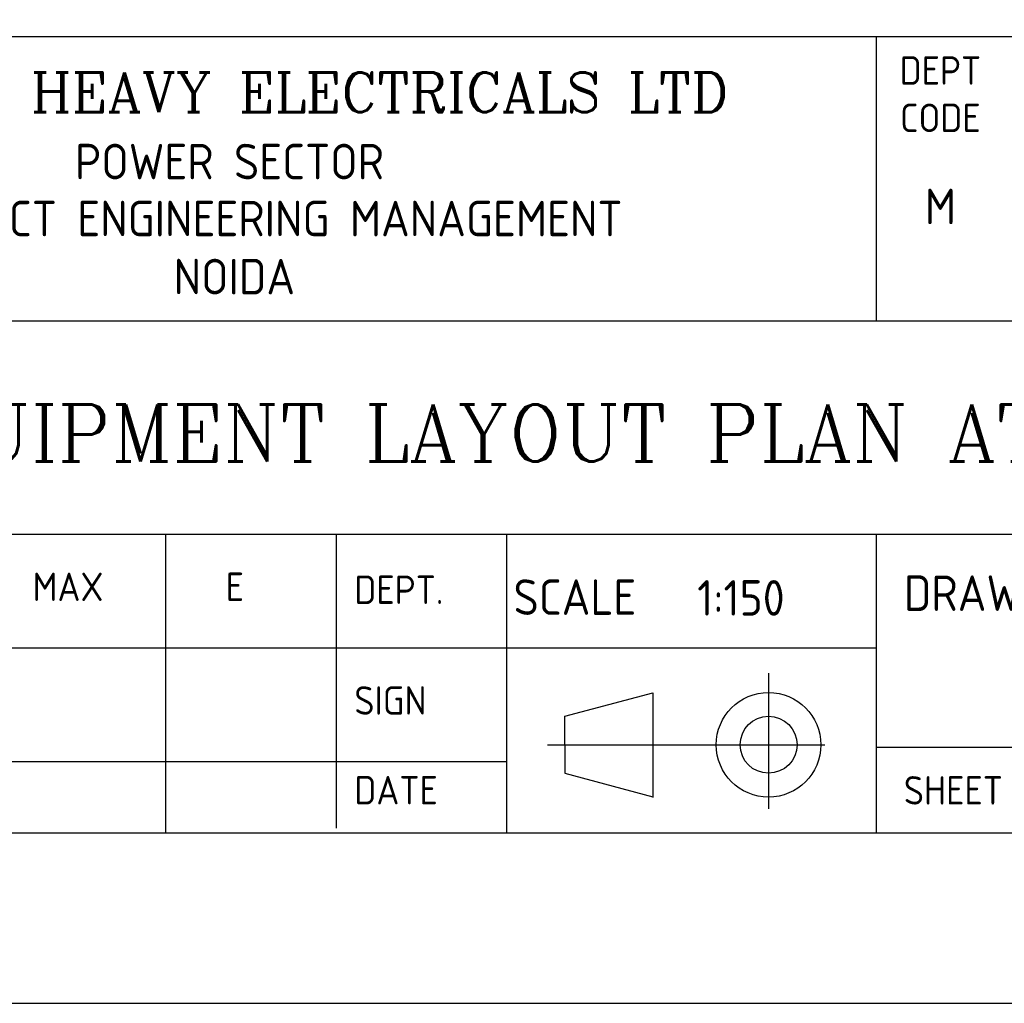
# Model space of a CAD drawing. Extents: x -7650383 to 4934791, y -114316 to 1826789.
# Tile 89 of 131: x 333720 to 344108, y 215003 to 225380. Entities that reach past the tile are written whole.
import ezdxf
from ezdxf.enums import TextEntityAlignment as Align

# ---------------------------------------------------------------- set-up
doc = ezdxf.new("R2010")
doc.units = 0
doc.header["$LTSCALE"] = 800
doc.header["$MEASUREMENT"] = 0
doc.linetypes.add('CENTER', pattern=[2, 1.25, -0.25, 0.25, -0.25])
doc.linetypes.add('CONTINOUS', pattern=[0])
doc.layers.get('0').update_dxf_attribs({"linetype": 'CONTINUOUS'})
doc.layers.add('TEXT', color=3, linetype='CONTINUOUS')
doc.styles.add('COMPLEX', font='complex')
doc.styles.add('ROMANC', font='romanc')
doc.styles.get("Standard").update_dxf_attribs({"font": 'ISO9'})

# ---------------------------------------------------------------- blocks, each defined once
blk = doc.blocks.new('A$C731D3036')
for p, q in [((-593.64, 151.19), (-26.68, 151.19)), ((-193.39, 106.76), (-193.39, 151.19)), ((-749.28, 106.72), (-26.68, 106.72)), ((-438, 73.37), (-26.68, 73.37)), ((-304.6, 73.37), (-304.6, 26.68)), ((-277.92, 73.37), (-277.92, 27.39)), ((-251.24, 73.37), (-251.24, 26.68)), ((-193.43, 73.37), (-193.43, 26.68)), ((-438, 55.58), (-193.43, 55.58)), ((-242.14, 44.88), (-228.39, 48.56)), ((-228.39, 48.56), (-228.39, 32.2)), ((-242.14, 40.43), (-242.14, 44.88)), ((-242.14, 40.43), (-242.14, 35.98)), ((-26.68, 40.02), (-193.43, 40.02)), ((-2590.23, 37.8), (-251.24, 37.8)), ((-242.14, 35.98), (-228.39, 32.3))]:
    blk.add_line(p, q)
at = {"linetype": 'CENTER'}
for p, q in [((-210.28, 51.61), (-210.28, 30.41)), ((-244.86, 40.43), (-201.5, 40.43))]:
    blk.add_line(p, q, dxfattribs=at)
for points in [[(0, 1869.86), (-2643.59, 1869.86), (-2643.59, 0), (0, 0)], [(-26.68, 1843.18), (-2616.91, 1843.18), (-2616.91, 26.68), (-26.68, 26.68)]]:
    blk.add_lwpolyline(points, close=True)
for radius in [8.18, 4.45]:
    blk.add_circle((-210.28, 40.43), radius)
for s, height, p in [('DEPT', 4.447, (-183.41, 143.65)), ('CODE', 4.447, (-183.41, 136.24)), ('POWER SECTOR', 5.5584, (-294.57, 128.85)), ('M', 5.56, (-183.41, 121.84)), ('PROJECT ENGINEERING MANAGEMENT', 5.5584, (-290.66, 119.94)), ('NOIDA', 5.558, (-293.81, 110.86))]:
    blk.add_text(s, height=height).set_placement(p, align=Align.CENTER)
at = {"style": 'COMPLEX'}
blk.add_text('BHARAT HEAVY ELECTRICALS LTD', height=6.2254, dxfattribs=at).set_placement((-290.17, 139.35), align=Align.CENTER)
for s, height, p in [('MAX', 4.447, (-325.37, 62.91)), ('E', 4.45, (-295.17, 62.91)), ('DEPT.', 4.447, (-275.05, 62.45)), ('SCALE', 5.558, (-250.16, 60.74)), ('1:150', 5.558, (-221.44, 60.62)), ('DRAWING No.', 5.5584, (-189.13, 61.36)), ('SIGN', 4.447, (-275.05, 45.13)), ('DATE', 4.447, (-275.05, 31.11)), ('SHEET', 4.447, (-189.13, 31.08))]:
    blk.add_text(s, height=height).set_placement(p)

msp = doc.modelspace()

# ---------------------------------------------------------------- block references
at = {"color": 1, "linetype": 'CONTINOUS', "lineweight": 15, "xscale": 67.46500254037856, "yscale": 67.46500254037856, "zscale": 67.46500254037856}
msp.add_blockref('A$C731D3036', (355807.2, 215002.9), dxfattribs=at)

# ---------------------------------------------------------------- texts
at = {"layer": 'TEXT', "style": 'ROMANC'}
msp.add_text('T.G.HALL EQUIPMENT LAYOUT PLAN AT 0.0M FLOOR', height=600, dxfattribs=at).set_placement((328155.2, 220719.1))

doc.saveas('drawing.dxf')
